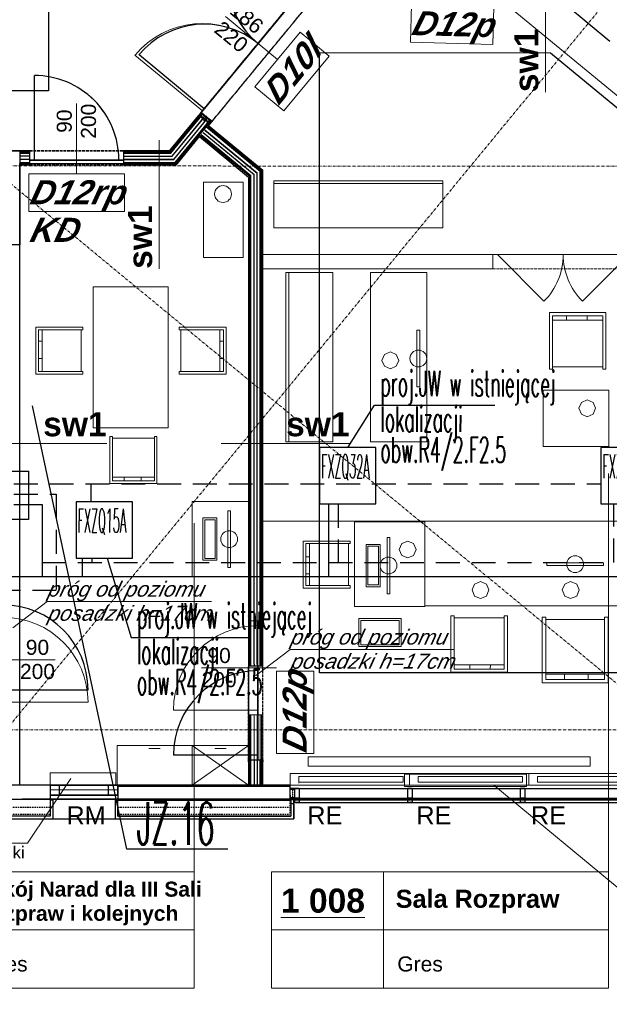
# Model space of a CAD drawing. Header units: millimetres. Extents: x -8642 to 28269, y -6609 to 3701.
# Tile 179 of 256: x 6177 to 6804, y -5556 to -4508. Entities that reach past the tile are written whole.
import ezdxf
from ezdxf.enums import TextEntityAlignment as Align

# ---------------------------------------------------------------- set-up
doc = ezdxf.new("R2010")
doc.units = ezdxf.units.MM
doc.header["$LTSCALE"] = 1000
doc.header["$MEASUREMENT"] = 0
for name, pattern in [('DASHED', [19.05, 12.7, -6.35]), ('rzut 1 pietra$0$ArchiTECH.PC 1. Line Type', [0.004, 0.003, -0.001]), ('rzut 1 pietra$0$ArchiTECH.PC 2. Line Type', [0.0025, 0.0015, -0.001]), ('rzut 1 pietra$0$ArchiTECH.PC 5. Line Type', [0.0053, 0.003, -0.001, 0.0003, -0.001]), ('rzut 1 pietra$0$ArchiTECH.PC Solid Line Type', [0]), ('SUFIT_1 PIETRO$0$ArchiTECH.PC 1. Line Type', [0.004, 0.003, -0.001]), ('SUFIT_1 PIETRO$0$ArchiTECH.PC 2. Line Type', [0.0025, 0.0015, -0.001]), ('SUFIT_1 PIETRO$0$ArchiTECH.PC Solid Line Type', [0])]:
    doc.linetypes.add(name, pattern=pattern)
doc.layers.get('0').update_dxf_attribs({"lineweight": 25})
for name, color, linetype, lineweight in [('_Etap_1_klimatyzator_w starej_lokalizacji', 5, 'Continuous', 30), ('_Etap_1_opis', 7, 'Continuous', 30), ('_Numer_jednostki', 11, 'Continuous', 30), ('IS_ARCH', 254, 'Continuous', 18), ('IS_FREON_GAZ', 254, 'DASHED', 30), ('IS_HC_FREON_CIECZ', 254, 'Continuous', 30)]:
    doc.layers.add(name, color=color, linetype=linetype, lineweight=lineweight)
for name, color, linetype in [('IS_UWAGI', 254, 'Continuous'), ('IS_WK_KAN_SKROPLINY', 254, 'DASHED'), ('SUFIT_1 PIETRO$0$ELEM KONSTRUKCJI - inwent', 254, 'Continuous'), ('SUFIT_1 PIETRO$0$INWENTARYZACJA', 254, 'Continuous'), ('SUFIT_1 PIETRO$0$Kalka 1', 254, 'Continuous'), ('SUFIT_1 PIETRO$0$sciany projektowane', 254, 'Continuous'), ('SUFIT_1 PIETRO$0$TYP SUFITÓW_NOWYCH', 254, 'Continuous')]:
    doc.layers.add(name, color=color, linetype=linetype)
doc.styles.add('romans1', font='simplex.shx', dxfattribs={"width": 0.8})
doc.styles.add('rzut 1 pietra$0$ArchiTECHStyle1', font='arial.ttf', dxfattribs={"height": 0.16})
doc.styles.add('rzut 1 pietra$0$ArchiTECHStyle2', font='ariali.ttf', dxfattribs={"oblique": 15, "height": 0.16})
doc.styles.add('rzut 1 pietra$0$ArchiTECHStyle3', font='arialbd.ttf', dxfattribs={"height": 0.192})
doc.styles.add('rzut 1 pietra$0$ArchiTECHStyle4', font='arialbi.ttf', dxfattribs={"oblique": 15, "height": 0.256})

# ---------------------------------------------------------------- blocks, each defined once
blk = doc.blocks.new('jw_FXZQ15A')
blk.add_lwpolyline([(0, 0), (60, 0), (60, 60), (0, 60)], close=True)
at = {"color": 7, "style": 'romans1', "width": 0.35}
blk.add_text('FXZQ15A', height=25, rotation=359.9189, dxfattribs=at).set_placement((1.5, 27.4))
blk = doc.blocks.new('jw_FXZQ32A')
blk.add_lwpolyline([(0, 0), (60, 0), (60, 60), (0, 60)], close=True)
at = {"color": 7, "style": 'romans1', "width": 0.35}
blk.add_text('FXZQ32A', height=25, rotation=359.9189, dxfattribs=at).set_placement((1.5, 27.4))

msp = doc.modelspace()

# ---------------------------------------------------------------- linework, layer by layer
at = {"layer": '_Etap_1_opis'}
for p, q in [((6526, -4963.3), (6554.5, -4918.5)), ((6554.5, -4918.5), (6682.4, -4918.5)), ((6270, -5081.2), (6295.3, -5165.6)), ((6295.3, -5165.6), (6423.2, -5165.6))]:
    msp.add_line(p, q, dxfattribs=at)
at = {"layer": '_Numer_jednostki'}
msp.add_lwpolyline([(6398.4, -5390.6), (6290.9, -5390.6), (6190.6, -4919.1)], dxfattribs=at)
at = {"layer": 'IS_ARCH', "linetype": 'rzut 1 pietra$0$ArchiTECH.PC 5. Line Type'}
for p, q in [((11029.1, 640.3), (6163.6, -5262.2)), ((5369.2, -4024.9), (7673.5, -5924.4)), ((2842.3, -4663.5), (8377.9, -4664.1)), ((-3569.1, -5262.9), (7882.4, -5264))]:
    msp.add_line(p, q, dxfattribs=at)
at = {"layer": 'IS_ARCH', "linetype": 'rzut 1 pietra$0$ArchiTECH.PC Solid Line Type'}
for p, q in [((6736.4, -4448.5), (6736.4, -4585.3)), ((6368.1, -4609), (6492.8, -4457.8)), ((6492.8, -4457.8), (6368.1, -4609)), ((6368.1, -4609), (6492.8, -4457.8)), ((6592.7, -4532.2), (6593.8, -4492.3)), ((6804.9, -4531.2), (6758.6, -4493.1)), ((6681.3, -4494.6), (6680.3, -4534.5)), ((7287.1, -4980.3), (6699.8, -4496.2)), ((6451.3, -4550.6), (6395.7, -4504.8)), ((6427.2, -4579.8), (6475.4, -4521.4)), ((6475.4, -4521.4), (6506.2, -4546.9)), ((6680.3, -4534.5), (6592.7, -4532.2)), ((6371.3, -4605.2), (6299.5, -4546)), ((6506.2, -4546.9), (6458.1, -4605.2)), ((6192.4, -4657.5), (6192.4, -4567.5)), ((6458.1, -4605.2), (6427.2, -4579.8)), ((6237.4, -4672.3), (6237.4, -4597.5)), ((6366.9, -4610.6), (6368.1, -4609)), ((6368.1, -4609), (6369.1, -4609.8)), ((6366.9, -4610.6), (6336.4, -4647.5)), ((6337, -4648.8), (6367.8, -4611.4)), ((6337.6, -4650), (6368.8, -4612.2)), ((6339.2, -4653.3), (6371.4, -4614.3)), ((6340.8, -4656.7), (6373.9, -4616.4)), ((6342.3, -4660), (6376.5, -4618.5)), ((6342.9, -4661.3), (6377.5, -4619.3)), ((6367.8, -4611.4), (6369.1, -4609.8)), ((6368.8, -4612.2), (6370.1, -4610.6)), ((6369.1, -4609.8), (6370.1, -4610.6)), ((6369.6, -4611.2), (6374, -4616.5)), ((6370.1, -4610.6), (6372, -4612.2)), ((6372, -4612.2), (6377.8, -4617)), ((6372.6, -4612.7), (6376.9, -4618)), ((6376.5, -4618.5), (6377.8, -4617)), ((6377.5, -4619.3), (6378.7, -4617.8)), ((6377.8, -4617), (6378.7, -4617.8)), ((6379.7, -4618.6), (6378.4, -4620.1)), ((6378.7, -4617.8), (6379.7, -4618.6)), ((6371.9, -4628.1), (6426.2, -4672.8)), ((6374, -4625.5), (6429.6, -4671.3)), ((6432.9, -4669.7), (6376.1, -4622.9)), ((6434.2, -4669.1), (6376.9, -4621.9)), ((6377.7, -4621), (6378.4, -4620.1)), ((6435.4, -4668.5), (6377.7, -4621)), ((6325.4, -4636.5), (6325.4, -4773.3)), ((6343.5, -4662.5), (6368.2, -4632.6)), ((6368.2, -4632.6), (6420.4, -4675.6)), ((6421.7, -4675), (6369, -4631.6)), ((6422.9, -4674.4), (6369.8, -4630.6)), ((6149.5, -4647.5), (6176.9, -4647.5)), ((6187.4, -4647.5), (6176.9, -4647.5)), ((6176.9, -4647.5), (6176.9, -4662.5)), ((6176.9, -4647.5), (6176.9, -4747.5)), ((6176.9, -4648.8), (6187.4, -4648.8)), ((6176.9, -4650), (6187.4, -4650)), ((6187.4, -4647.5), (6187.4, -4648.8)), ((6187.4, -4648.8), (6187.4, -4650)), ((6187.4, -4650), (6187.4, -4657.5)), ((6336.4, -4647.5), (6287.4, -4647.5)), ((6287.4, -4647.5), (6287.4, -4648.8)), ((6287.4, -4648.8), (6337, -4648.8)), ((6287.4, -4648.8), (6287.4, -4650)), ((6287.4, -4650), (6337.6, -4650)), ((6287.4, -4650), (6287.4, -4657.5)), ((6187.4, -4653.4), (6176.9, -4653.4)), ((6187.4, -4656.7), (6176.9, -4656.7)), ((6176.9, -4660), (6187.4, -4660)), ((6176.9, -4661.3), (6187.4, -4661.3)), ((6187.4, -4657.5), (6187.4, -4660)), ((6187.4, -4657.5), (6287.4, -4657.5)), ((6287.4, -4657.5), (6187.4, -4657.5)), ((6187.4, -4657.5), (6287.4, -4657.5)), ((6187.4, -4660), (6187.4, -4661.3)), ((6187.4, -4661.3), (6187.4, -4662.5)), ((6287.4, -4653.3), (6339.2, -4653.3)), ((6287.4, -4656.7), (6340.8, -4656.7)), ((6287.4, -4657.5), (6287.4, -4660)), ((6287.4, -4660), (6342.3, -4660)), ((6287.4, -4660), (6287.4, -4661.3)), ((6287.4, -4661.3), (6342.9, -4661.3)), ((6287.4, -4661.3), (6287.4, -4662.5)), ((6176.9, -4662.5), (6187.4, -4662.5)), ((6287.4, -4662.5), (6343.5, -4662.5)), ((6429.6, -5145.9), (6429.6, -4671.3)), ((6432.9, -5145.9), (6432.9, -4669.7)), ((6434.2, -5145.9), (6434.2, -4669.1)), ((6435.4, -5145.9), (6435.4, -4668.5)), ((6186.6, -4712.3), (6186.6, -4672.3)), ((6186.6, -4672.3), (6288.2, -4672.3)), ((6288.2, -4672.3), (6288.2, -4712.3)), ((6414.6, -4681.2), (6372.6, -4681.2)), ((6372.6, -4681.2), (6372.6, -4761.2)), ((6414.6, -4761.2), (6414.6, -4681.2)), ((6420.4, -4675.6), (6420.4, -5145.9)), ((6421.7, -5145.9), (6421.7, -4675)), ((6422.9, -5145.9), (6422.9, -4674.4)), ((6426.2, -5145.9), (6426.2, -4672.8)), ((6627.2, -4679.5), (6447.2, -4679.5)), ((6447.2, -4679.5), (6447.2, -4729.5)), ((6627.2, -4682.5), (6447.2, -4682.5)), ((6627.2, -4729.5), (6627.2, -4679.5)), ((6288.2, -4712.3), (6186.6, -4712.3)), ((6447.2, -4729.5), (6627.2, -4729.5)), ((6176.9, -4747.5), (6149.5, -4747.5)), ((6372.6, -4761.2), (6414.6, -4761.2)), ((6680.3, -4758.2), (6435.4, -4758.2)), ((6435.4, -4758.2), (6435.4, -4773.2)), ((6680.3, -4758.2), (6680.3, -4763.2)), ((6680.3, -4758.2), (6830.3, -4758.2)), ((6830.3, -4758.2), (6680.3, -4758.2)), ((6830.3, -4758.2), (6680.3, -4758.2)), ((6680.3, -4763.2), (6680.3, -4773.2)), ((6685.3, -4758.2), (6734.8, -4807.7)), ((6825.3, -4758.2), (6775.8, -4807.7)), ((6435.4, -4773.2), (6680.3, -4773.2)), ((6460.1, -4957.2), (6460.1, -4777.2)), ((6460.1, -4777.2), (6510.1, -4777.2)), ((6463.1, -4957.2), (6463.1, -4777.2)), ((6510.1, -4777.2), (6510.1, -4957.2)), ((6550.1, -4777.2), (6550.1, -4957.2)), ((6610.1, -4777.2), (6550.1, -4777.2)), ((6610.1, -4957.2), (6610.1, -4777.2)), ((6254.9, -4942.5), (6254.9, -4792.5)), ((6254.9, -4792.5), (6334.9, -4792.5)), ((6334.9, -4792.5), (6334.9, -4942.5)), ((6740.8, -4879.9), (6740.8, -4819.9)), ((6740.8, -4819.9), (6800.8, -4819.9)), ((6743.9, -4827.9), (6797.5, -4827.9)), ((6797.5, -4823.2), (6744, -4823.2)), ((6744, -4823.2), (6744, -4879.9)), ((6758.9, -4823.2), (6758.8, -4827.9)), ((6780.7, -4827.9), (6780.7, -4823.2)), ((6797.5, -4879.9), (6797.5, -4823.2)), ((6800.8, -4819.9), (6800.8, -4879.9)), ((6244.1, -4835.3), (6194.1, -4835.3)), ((6194.1, -4835.3), (6194.1, -4885.3)), ((6196.9, -4882.6), (6196.9, -4838.1)), ((6196.9, -4838.1), (6244.1, -4838.1)), ((6200.8, -4838), (6200.8, -4882.6)), ((6242.3, -4838.1), (6242.3, -4882.6)), ((6244.1, -4838.1), (6244.1, -4835.3)), ((6346.4, -4835.3), (6396.4, -4835.3)), ((6346.4, -4838.1), (6346.4, -4835.3)), ((6393.7, -4838.1), (6346.4, -4838.1)), ((6348.2, -4838.1), (6348.2, -4882.6)), ((6389.8, -4838), (6389.8, -4882.6)), ((6393.7, -4882.6), (6393.7, -4838.1)), ((6396.4, -4835.3), (6396.4, -4885.3)), ((6599.6, -4838.7), (6599.6, -4898.7)), ((6602.6, -4838.7), (6599.6, -4838.7)), ((6602.6, -4898.7), (6602.6, -4838.7)), ((6196.9, -4850.4), (6200.8, -4850.3)), ((6393.7, -4850.4), (6389.8, -4850.3)), ((6200.8, -4868.6), (6196.9, -4868.6)), ((6389.8, -4868.6), (6393.7, -4868.6)), ((6564.9, -4864.3), (6562.3, -4870.7)), ((6562.3, -4870.7), (6564.9, -4877)), ((6571.3, -4861.7), (6564.9, -4864.3)), ((6577.6, -4864.3), (6571.3, -4861.7)), ((6571.3, -4861.7), (6571.3, -4861.7)), ((6580.2, -4870.7), (6577.6, -4864.3)), ((6577.6, -4877), (6580.2, -4870.7)), ((6564.9, -4877), (6571.3, -4879.6)), ((6571.3, -4879.6), (6577.6, -4877)), ((6744, -4879.9), (6740.8, -4879.9)), ((6744, -4877.7), (6797.5, -4877.7)), ((6800.8, -4879.9), (6797.5, -4879.9)), ((6194.1, -4885.3), (6244.1, -4885.3)), ((6244.1, -4882.6), (6196.9, -4882.6)), ((6244.1, -4885.3), (6244.1, -4882.6)), ((6346.4, -4885.3), (6346.4, -4882.6)), ((6346.4, -4882.6), (6393.7, -4882.6)), ((6396.4, -4885.3), (6346.4, -4885.3)), ((6599.6, -4898.7), (6602.6, -4898.7)), ((6733.8, -4902.3), (6803.8, -4902.3)), ((6733.8, -4962.3), (6733.8, -4902.3)), ((6803.8, -4902.3), (6803.8, -4962.3)), ((6780.9, -4912.8), (6774.6, -4915.4)), ((6787.2, -4915.4), (6780.9, -4912.8)), ((6780.9, -4912.8), (6780.9, -4912.8)), ((6774.6, -4915.4), (6771.9, -4921.7)), ((6771.9, -4921.7), (6774.6, -4928)), ((6789.8, -4921.7), (6787.2, -4915.4)), ((6787.2, -4928), (6789.8, -4921.7)), ((6774.6, -4928), (6780.9, -4930.7)), ((6780.9, -4930.7), (6787.2, -4928)), ((6334.9, -4942.5), (6254.9, -4942.5)), ((6272.9, -4951.7), (6272.9, -5001.7)), ((6275.7, -4951.7), (6272.9, -4951.7)), ((6275.7, -4999), (6275.7, -4951.7)), ((6275.7, -4953.5), (6320.2, -4953.5)), ((6322.9, -4951.7), (6320.2, -4951.7)), ((6320.2, -4951.7), (6320.2, -4999)), ((6322.9, -5001.7), (6322.9, -4951.7)), ((6132.7, -4959.1), (6269.5, -4959.1)), ((6391.2, -4959.1), (6528, -4959.1)), ((6510.1, -4957.2), (6460.1, -4957.2)), ((6550.1, -4957.2), (6610.1, -4957.2)), ((6803.8, -4962.3), (6733.8, -4962.3)), ((6275.6, -4995.1), (6320.2, -4995.1)), ((6288, -4999), (6287.9, -4995.1)), ((6306.2, -4995.1), (6306.2, -4999)), ((6803.5, -5414.7), (6803.5, -4990.9)), ((6272.9, -5001.7), (6322.9, -5001.7)), ((6320.2, -4999), (6275.7, -4999)), ((6420.4, -5020.8), (6360.4, -5020.8)), ((6360.4, -5020.8), (6360.4, -5100.8)), ((6420.4, -5100.8), (6420.4, -5020.8)), ((6371.7, -5083.4), (6371.7, -5038.4)), ((6371.7, -5038.4), (6386.7, -5038.4)), ((6386.7, -5038.4), (6386.7, -5083.4)), ((6398.3, -5090.9), (6398.3, -5030.9)), ((6398.3, -5030.9), (6401.3, -5030.9)), ((6401.3, -5030.9), (6401.3, -5090.9)), ((6362.5, -5414.7), (6362.5, -5043.9)), ((6384.7, -5040.4), (6373.7, -5040.4)), ((6373.7, -5040.4), (6373.7, -5081.4)), ((6384.7, -5081.4), (6384.7, -5040.4)), ((6435.4, -5041.9), (7051.3, -5041.9)), ((6533, -5042.5), (6533, -5132.5)), ((6608, -5042.5), (6533, -5042.5)), ((6928, -5041.9), (6608, -5041.9)), ((6608, -5041.9), (6608, -5131.9)), ((6608, -5132.5), (6608, -5042.5)), ((6567.8, -5119), (6567.8, -5059)), ((6567.8, -5059), (6570.8, -5059)), ((6570.8, -5059), (6570.8, -5119)), ((6478.4, -5112.9), (6478.4, -5062.9)), ((6478.4, -5062.9), (6528.4, -5062.9)), ((6528.4, -5065.7), (6481.2, -5065.7)), ((6481.2, -5065.7), (6481.2, -5110.2)), ((6485.1, -5110.3), (6485.1, -5065.7)), ((6526.6, -5110.2), (6526.6, -5065.7)), ((6528.4, -5062.9), (6528.4, -5065.7)), ((6545.5, -5111.5), (6545.5, -5066.5)), ((6545.5, -5066.5), (6560.5, -5066.5)), ((6558.5, -5068.5), (6547.5, -5068.5)), ((6547.5, -5068.5), (6547.5, -5109.5)), ((6558.5, -5109.5), (6558.5, -5068.5)), ((6560.5, -5066.5), (6560.5, -5111.5)), ((6583.5, -5065.6), (6580.8, -5071.9)), ((6589.8, -5063), (6583.5, -5065.6)), ((6596.1, -5065.6), (6589.8, -5063)), ((6589.8, -5063), (6589.8, -5063)), ((6598.8, -5071.9), (6596.1, -5065.6)), ((6485.1, -5079.7), (6481.2, -5079.7)), ((6580.8, -5071.9), (6583.5, -5078.3)), ((6583.5, -5078.3), (6589.8, -5080.9)), ((6589.8, -5080.9), (6596.1, -5078.3)), ((6596.1, -5078.3), (6598.8, -5071.9)), ((6386.7, -5083.4), (6371.7, -5083.4)), ((6373.7, -5081.4), (6384.7, -5081.4)), ((6401.3, -5090.9), (6398.3, -5090.9)), ((6798, -5086), (6738, -5086)), ((6738, -5086), (6738, -5089)), ((6738, -5089), (6798, -5089)), ((6798, -5089), (6798, -5086)), ((6360.4, -5100.8), (6420.4, -5100.8)), ((6481.2, -5097.8), (6485.1, -5097.9)), ((6481.2, -5110.2), (6528.4, -5110.2)), ((6528.4, -5110.2), (6528.4, -5112.9)), ((6560.5, -5111.5), (6545.5, -5111.5)), ((6547.5, -5109.5), (6558.5, -5109.5)), ((6660.8, -5108.7), (6658.2, -5115)), ((6667.1, -5106.1), (6660.8, -5108.7)), ((6673.5, -5108.7), (6667.1, -5106.1)), ((6667.1, -5106.1), (6667.1, -5106.1)), ((6676.1, -5115), (6673.5, -5108.7)), ((6756.9, -5108.7), (6754.3, -5115)), ((6763.2, -5106.1), (6756.9, -5108.7)), ((6769.6, -5108.7), (6763.2, -5106.1)), ((6763.2, -5106.1), (6763.2, -5106.1)), ((6772.2, -5115), (6769.6, -5108.7)), ((6528.4, -5112.9), (6478.4, -5112.9)), ((6570.8, -5119), (6567.8, -5119)), ((6658.2, -5115), (6660.8, -5121.4)), ((6660.8, -5121.4), (6667.1, -5124)), ((6667.1, -5124), (6673.5, -5121.4)), ((6673.5, -5121.4), (6676.1, -5115)), ((6754.3, -5115), (6756.9, -5121.4)), ((6756.9, -5121.4), (6763.2, -5124)), ((6763.2, -5124), (6769.6, -5121.4)), ((6769.6, -5121.4), (6772.2, -5115)), ((6206, -5127.2), (6169.4, -5155.2)), ((6206, -5127.2), (6380.8, -5127.2)), ((6533, -5132.5), (6608, -5132.5)), ((6608, -5131.9), (6928, -5131.9)), ((6635.8, -5202.5), (6635.8, -5142.5)), ((6635.8, -5142.5), (6639.1, -5142.5)), ((6639.1, -5142.5), (6639.1, -5199.2)), ((6692.6, -5199.2), (6692.6, -5142.5)), ((6692.6, -5142.5), (6695.8, -5142.5)), ((6695.8, -5142.5), (6695.8, -5202.5)), ((6420.4, -5145.9), (6420.4, -5147.9)), ((6420.4, -5147.9), (6421.7, -5147.9)), ((6421.7, -5147.9), (6421.7, -5145.9)), ((6421.7, -5147.9), (6422.9, -5147.9)), ((6422.9, -5147.9), (6422.9, -5145.9)), ((6422.9, -5147.9), (6430.4, -5147.9)), ((6426.2, -5145.9), (6426.2, -5147.9)), ((6429.6, -5145.9), (6429.6, -5147.9)), ((6430.4, -5147.9), (6432.9, -5147.9)), ((6430.4, -5247.9), (6430.4, -5147.9)), ((6430.4, -5147.9), (6430.4, -5247.9)), ((6430.4, -5247.9), (6430.4, -5147.9)), ((6432.9, -5147.9), (6432.9, -5145.9)), ((6432.9, -5147.9), (6434.2, -5147.9)), ((6434.2, -5147.9), (6434.2, -5145.9)), ((6434.2, -5147.9), (6435.4, -5147.9)), ((6435.4, -5147.9), (6435.4, -5145.9)), ((6435.4, -5147.9), (6435.4, -5145.9)), ((6537.8, -5175.3), (6537.8, -5145.3)), ((6537.8, -5145.3), (6582.8, -5145.3)), ((6580.8, -5147.3), (6539.8, -5147.3)), ((6539.8, -5147.3), (6539.8, -5173.3)), ((6580.8, -5173.3), (6580.8, -5147.3)), ((6582.8, -5145.3), (6582.8, -5175.3)), ((6692.6, -5144.6), (6639.1, -5144.6)), ((6733, -5213.9), (6733, -5143.9)), ((6733, -5143.9), (6736.9, -5143.9)), ((6736.9, -5143.9), (6736.9, -5210.1)), ((6799.2, -5146.4), (6736.9, -5146.4)), ((6799.2, -5210.1), (6799.2, -5143.9)), ((6799.2, -5143.9), (6803, -5143.9)), ((6803, -5143.9), (6803, -5213.9)), ((6539.8, -5173.3), (6580.8, -5173.3)), ((6464.5, -5178.2), (6427.9, -5206.2)), ((6464.5, -5178.2), (6639.3, -5178.2)), ((6582.8, -5175.3), (6537.8, -5175.3)), ((6134.7, -5189.2), (6214.5, -5189.2)), ((6692.7, -5194.5), (6639.1, -5194.5)), ((6655.9, -5194.5), (6655.9, -5199.2)), ((6677.7, -5199.2), (6677.8, -5194.5)), ((6450, -5197.9), (6370.4, -5197.9)), ((6450, -5289.1), (6450, -5201.5)), ((6450, -5201.5), (6490, -5201.5)), ((6490, -5201.5), (6490, -5289.1)), ((6695.8, -5202.5), (6635.8, -5202.5)), ((6639.1, -5199.2), (6692.6, -5199.2)), ((6799.4, -5204.6), (6736.9, -5204.6)), ((6756.5, -5204.6), (6756.5, -5210.1)), ((6781.9, -5210.1), (6782, -5204.6)), ((6803, -5213.9), (6733, -5213.9)), ((6736.9, -5210.1), (6799.2, -5210.1)), ((6159.5, -5234.2), (6249.5, -5234.2)), ((6430.4, -5242.9), (6340.4, -5242.9)), ((6420.4, -5249.9), (6420.4, -5247.9)), ((6420.4, -5247.9), (6421.7, -5247.9)), ((6421.7, -5249.9), (6421.7, -5247.9)), ((6421.7, -5247.9), (6422.9, -5247.9)), ((6422.9, -5249.9), (6422.9, -5247.9)), ((6422.9, -5247.9), (6430.4, -5247.9)), ((6426.2, -5247.9), (6426.2, -5249.9)), ((6429.6, -5247.9), (6429.6, -5249.9)), ((6430.4, -5247.9), (6432.9, -5247.9)), ((6432.9, -5249.9), (6432.9, -5247.9)), ((6432.9, -5247.9), (6434.2, -5247.9)), ((6434.2, -5249.9), (6434.2, -5247.9)), ((6434.2, -5247.9), (6435.4, -5247.9)), ((6435.4, -5247.9), (6435.4, -5249.9)), ((6435.4, -5249.9), (6435.4, -5247.9)), ((6420.4, -5249.9), (6420.4, -5322.6)), ((6421.7, -5322.6), (6421.7, -5249.9)), ((6422.9, -5322.6), (6422.9, -5249.9)), ((6426.2, -5249.9), (6426.2, -5322.6)), ((6429.6, -5249.9), (6429.6, -5322.6)), ((6432.9, -5322.6), (6432.9, -5249.9)), ((6434.2, -5322.6), (6434.2, -5249.9)), ((6435.4, -5322.6), (6435.4, -5249.9)), ((6360.4, -5280.6), (6280.4, -5280.6)), ((6280.4, -5280.6), (6280.4, -5322.6)), ((6314.4, -5283.6), (6326.4, -5283.6)), ((6360.4, -5322.6), (6360.4, -5280.6)), ((6360.4, -5322.6), (6360.4, -5280.6)), ((6360.4, -5280.6), (6420.4, -5280.6)), ((6420.4, -5322.6), (6360.4, -5280.6)), ((6360.4, -5322.6), (6420.4, -5280.6)), ((6396.4, -5283.6), (6384.4, -5283.6)), ((6420.4, -5280.6), (6420.4, -5322.6)), ((6490, -5289.1), (6450, -5289.1)), ((6783.9, -5292.4), (6483.9, -5292.4)), ((6483.9, -5292.4), (6483.9, -5302.4)), ((6483.9, -5292.4), (6483.9, -5302.4)), ((6783.9, -5292.4), (6483.9, -5292.4)), ((6783.9, -5302.4), (6783.9, -5292.4)), ((6783.9, -5302.4), (6783.9, -5292.4)), ((6209.2, -5309.7), (6209.2, -5322.7)), ((6279.2, -5309.7), (6209.2, -5309.7)), ((6209.2, -5309.7), (6209.2, -5322.7)), ((6279.2, -5309.7), (6209.2, -5309.7)), ((6279.2, -5322.7), (6279.2, -5309.7)), ((6279.2, -5322.7), (6279.2, -5309.7)), ((6591.5, -5310.1), (6464.5, -5310.1)), ((6464.5, -5310.1), (6464.5, -5322.6)), ((6483.9, -5302.4), (6783.9, -5302.4)), ((6483.9, -5302.4), (6783.9, -5302.4)), ((6586.2, -5311), (6586.2, -5324)), ((6716.2, -5311), (6586.2, -5311)), ((6586.2, -5311), (6586.2, -5324)), ((6716.2, -5311), (6586.2, -5311)), ((6718.5, -5310.1), (6591.5, -5310.1)), ((6591.5, -5310.1), (6591.5, -5322.6)), ((6591.5, -5322.6), (6591.5, -5310.1)), ((6716.2, -5324), (6716.2, -5311)), ((6716.2, -5324), (6716.2, -5311)), ((6845.5, -5310.1), (6718.5, -5310.1)), ((6718.5, -5310.1), (6718.5, -5322.6)), ((6718.5, -5322.6), (6718.5, -5310.1)), ((6185.2, -5384.2), (6231.4, -5315.7)), ((6473.9, -5313.3), (6474, -5320.6)), ((6473.9, -5313.3), (6584.9, -5313.3)), ((6473.9, -5319.3), (6584.9, -5319.3)), ((6584.9, -5313.3), (6584.9, -5319.3)), ((6600.9, -5313.3), (6600.9, -5319.3)), ((6600.9, -5313.3), (6711.9, -5313.3)), ((6600.9, -5319.3), (6711.9, -5319.3)), ((6711.9, -5313.3), (6711.9, -5319.3)), ((6727.9, -5313.3), (6727.9, -5319.3)), ((6727.9, -5313.3), (6838.9, -5313.3)), ((6727.9, -5319.3), (6838.9, -5319.3)), ((6209.3, -5322.6), (6059.9, -5322.6)), ((6208.8, -5327.7), (6281.4, -5327.7)), ((6209.2, -5322.7), (6279.2, -5322.7)), ((6209.2, -5322.7), (6279.2, -5322.7)), ((6209.3, -5322.6), (6209.3, -5330.6)), ((6209.3, -5322.6), (6281.3, -5322.6)), ((6281.3, -5322.6), (6209.3, -5322.6)), ((6209.3, -5322.6), (6209.3, -5333.1)), ((6209.3, -5330.6), (6209.3, -5337.6)), ((6219.3, -5333.1), (6219.3, -5322.6)), ((6271.3, -5333.1), (6271.3, -5322.6)), ((6280.4, -5322.6), (6360.4, -5322.6)), ((6280.4, -5322.6), (6280.4, -5322.6)), ((6464.5, -5322.6), (6281.3, -5322.6)), ((6281.3, -5322.6), (6281.3, -5330.6)), ((6281.3, -5333.1), (6281.3, -5322.6)), ((6281.3, -5330.6), (6281.3, -5337.6)), ((6281.4, -5323.5), (6464.4, -5323.5)), ((6420.4, -5322.6), (6360.4, -5322.6)), ((6420.4, -5322.6), (6435.4, -5322.6)), ((6420.4, -5322.6), (6420.4, -5322.6)), ((6464.4, -5323.5), (6464.4, -5338.5)), ((6464.4, -5326), (6464.4, -5327.3)), ((6469.4, -5326), (6464.4, -5326)), ((6469.4, -5327.3), (6464.4, -5327.3)), ((6464.5, -5337.6), (6464.5, -5322.6)), ((6464.5, -5322.6), (6591.5, -5322.6)), ((6469.4, -5326), (6469.4, -5327.3)), ((6469.4, -5326), (6824.2, -5326.2)), ((6469.4, -5326), (6469.4, -5336.5)), ((6474.4, -5326), (6469.4, -5326)), ((6474.4, -5326), (6474.4, -5336.5)), ((6586.2, -5324), (6716.2, -5324)), ((6586.2, -5324), (6716.2, -5324)), ((6589.4, -5326), (6589.4, -5336.6)), ((6594.4, -5326), (6589.4, -5326)), ((6591.5, -5322.6), (6718.5, -5322.6)), ((6594.4, -5326), (6594.4, -5336.5)), ((6823.1, -5439.7), (6681.6, -5322.6)), ((6709.3, -5326), (6709.3, -5336.6)), ((6714.3, -5326), (6709.3, -5326)), ((6714.3, -5326), (6714.3, -5336.6)), ((6718.5, -5322.6), (6845.5, -5322.6)), ((6059.9, -5337.6), (6209.3, -5337.6)), ((6179.8, -5336.9), (6853.7, -5337.5)), ((6209.3, -5333.1), (6281.3, -5333.1)), ((6209.3, -5337.6), (6281.3, -5337.6)), ((6212.4, -5338.5), (6209.4, -5338.5)), ((6209.4, -5338.5), (6209.4, -5355.5)), ((6212.4, -5358.5), (6212.4, -5338.5)), ((6281.4, -5338.5), (6278.4, -5338.5)), ((6278.4, -5338.5), (6278.4, -5358.5)), ((6281.3, -5337.6), (6464.5, -5337.6)), ((6281.4, -5355.5), (6281.4, -5338.5)), ((6281.4, -5338.5), (6464.4, -5338.5)), ((6471.8, -5336.4), (6464.4, -5336.4)), ((6464.4, -5336.4), (6464.4, -5337.7)), ((6471.8, -5337.6), (6464.4, -5337.7)), ((6464.5, -5333.1), (6464.5, -5336.3)), ((6471.8, -5336.3), (6464.5, -5336.3)), ((6468.4, -5338), (6465.4, -5338)), ((6465.4, -5338), (6465.4, -5355.5)), ((6465.4, -5342), (6468.4, -5342)), ((6465.4, -5342), (6465.4, -5355.5)), ((6468.4, -5358.5), (6468.4, -5338)), ((6468.4, -5342), (6468.4, -5358.5)), ((6474.4, -5336.5), (6469.4, -5336.5)), ((6469.4, -5338), (6469.4, -5341)), ((6474.4, -5338), (6469.4, -5338)), ((6474.4, -5341), (6469.4, -5341)), ((6470.4, -5336.5), (6824.2, -5336.6)), ((6470.4, -5338), (6824.2, -5338)), ((6470.4, -5341), (6824.2, -5341)), ((6471.8, -5336.4), (6471.8, -5337.6)), ((6474.4, -5338), (6474.4, -5341)), ((6594.4, -5336.5), (6589.4, -5336.6)), ((6589.4, -5338), (6589.4, -5341)), ((6594.4, -5338), (6589.4, -5338)), ((6594.4, -5341), (6589.4, -5341)), ((6594.4, -5338), (6594.4, -5341)), ((6714.3, -5336.6), (6709.3, -5336.6)), ((6709.3, -5338), (6709.4, -5341)), ((6714.3, -5338), (6709.3, -5338)), ((6714.4, -5341), (6709.4, -5341)), ((6714.3, -5338), (6714.4, -5341)), ((6056.9, -5358.5), (6212.4, -5358.5)), ((6209.4, -5355.5), (6059.9, -5355.5)), ((6212.4, -5358.5), (6278.4, -5358.5)), ((6278.4, -5358.5), (6468.4, -5358.5)), ((6278.4, -5358.5), (6468.4, -5358.5)), ((6465.4, -5355.5), (6281.4, -5355.5)), ((6281.4, -5355.5), (6465.4, -5355.5)), ((5982.4, -5384.2), (6185.2, -5384.2)), ((6003.7, -5414.7), (6362.5, -5414.7)), ((6362.5, -5414.7), (6362.5, -5538.6)), ((6444.7, -5414.7), (6803.5, -5414.7)), ((6444.7, -5414.7), (6444.7, -5538.6)), ((6563.9, -5414.7), (6563.9, -5538.6)), ((6803.5, -5414.7), (6803.5, -5538.6)), ((6003.7, -5476.6), (6362.5, -5476.6)), ((6444.7, -5476.6), (6803.5, -5476.6)), ((6003.7, -5538.6), (6362.5, -5538.6)), ((6444.7, -5538.6), (6803.5, -5538.6))]:
    msp.add_line(p, q, dxfattribs=at)
at = {"layer": 'IS_ARCH', "linetype": 'rzut 1 pietra$0$ArchiTECH.PC 1. Line Type'}
for p, q in [((6368.1, -4609), (6492.8, -4457.8)), ((6379.7, -4618.6), (6504.4, -4467.3)), ((6187.4, -4647.5), (6287.4, -4647.5)), ((6187.4, -4662.5), (6287.4, -4662.5)), ((6680.3, -4758.2), (6830.3, -4758.2)), ((6680.3, -4773.2), (6830.3, -4773.2)), ((6420.4, -5247.9), (6420.4, -5147.9)), ((6435.4, -5247.9), (6435.4, -5147.9))]:
    msp.add_line(p, q, dxfattribs=at)
at = {"layer": 'IS_ARCH', "linetype": 'rzut 1 pietra$0$ArchiTECH.PC 2. Line Type'}
for p, q in [((6467, -5327), (6467, -5336.2)), ((6469.5, -5336.2), (6464.4, -5336.2)), ((6464.4, -5338.5), (6464.4, -5353.5)), ((6059.9, -5346), (6209.4, -5346)), ((6281.4, -5346), (6464.4, -5346)), ((6059.9, -5353.5), (6209.4, -5353.5)), ((6281.4, -5353.5), (6464.4, -5353.5))]:
    msp.add_line(p, q, dxfattribs=at)
at = {"layer": 'IS_ARCH', "linetype": 'rzut 1 pietra$0$ArchiTECH.PC Solid Line Type'}
for centre in [(6393.2, -4693.7), (6601.1, -4868.7), (6399.8, -5060.9), (6569.3, -5089), (6768, -5087.5)]:
    msp.add_circle(centre, 8.96, dxfattribs=at)
for centre, radius, start, end in [((6489.6, -4461.7), 93, 140.5009, 230.5009), ((6371.3, -4605.2), 93, 50.5009, 140.5009), ((6192.4, -4657.5), 90, 0.0096, 90.0096), ((6685.3, -4758.2), 70, 315, 0), ((6825.3, -4758.2), 70, 180, 225), ((6159.5, -5234.2), 90, 0, 90), ((6430.4, -5242.9), 90, 90, 180)]:
    msp.add_arc(centre, radius, start, end, dxfattribs=at)
at = {"layer": 'IS_FREON_GAZ', "ltscale": 0.002}
for points in [[(6170.7, -5013), (6215.7, -5013), (6215.7, -5115.6), (5058.7, -5115.6), (5058.7, -5099.2)], [(6200.7, -5085.6), (6809.2, -5085.6), (6809.2, -5023.3)], [(6515.6, -5023.3), (6515.6, -5085.6)], [(6253.4, -5081.1), (6253.4, -5085.6)]]:
    msp.add_lwpolyline(points, dxfattribs=at)
at = {"layer": 'IS_HC_FREON_CIECZ', "ltscale": 0.002}
msp.add_line((5068.7, -5100.6), (6819.2, -5100.6), dxfattribs=at)
for points in [[(6170.7, -5024), (6200.7, -5024), (6200.7, -5100.6)], [(6505.6, -5023.3), (6505.6, -5100.6)], [(6243.4, -5081.1), (6243.4, -5100.6)]]:
    msp.add_lwpolyline(points, dxfattribs=at)
at = {"layer": 'IS_UWAGI'}
msp.add_lwpolyline([(6164.2, -4988.5), (6186.2, -4988.5), (6186.2, -5040), (6164.2, -5040)], dxfattribs=at)
at = {"layer": 'IS_WK_KAN_SKROPLINY', "lineweight": 30, "ltscale": 0.002}
for points in [[(6170.7, -5002), (6795.4, -5002)], [(6253, -5021.1), (6253, -5002)]]:
    msp.add_lwpolyline(points, dxfattribs=at)
at = {"layer": 'SUFIT_1 PIETRO$0$ELEM KONSTRUKCJI - inwent', "linetype": 'SUFIT_1 PIETRO$0$ArchiTECH.PC Solid Line Type'}
for p, q in [((6804.9, -4531.3), (6758.6, -4493.1)), ((6149.5, -4647.6), (6176.9, -4647.6)), ((6176.9, -4647.6), (6176.9, -4747.6)), ((6176.9, -4747.6), (6149.5, -4747.6))]:
    msp.add_line(p, q, dxfattribs=at)
at = {"layer": 'SUFIT_1 PIETRO$0$INWENTARYZACJA', "linetype": 'SUFIT_1 PIETRO$0$ArchiTECH.PC Solid Line Type'}
for p, q in [((6209.3, -5322.7), (6059.9, -5322.7)), ((6209.3, -5322.7), (6209.3, -5330.7)), ((6209.3, -5322.7), (6281.3, -5322.7)), ((6281.3, -5322.7), (6209.3, -5322.7)), ((6209.3, -5322.7), (6209.3, -5333.2)), ((6209.3, -5330.7), (6209.3, -5337.7)), ((6219.3, -5333.2), (6219.3, -5322.7)), ((6271.3, -5333.2), (6271.3, -5322.7)), ((6464.5, -5322.7), (6281.3, -5322.7)), ((6281.3, -5322.7), (6281.3, -5330.7)), ((6281.3, -5333.2), (6281.3, -5322.7)), ((6281.3, -5330.7), (6281.3, -5337.7)), ((6464.5, -5337.7), (6464.5, -5322.7)), ((6059.9, -5337.7), (6209.3, -5337.7)), ((6209.3, -5333.2), (6281.3, -5333.2)), ((6209.3, -5337.7), (6281.3, -5337.7)), ((6212.4, -5338.6), (6209.4, -5338.6)), ((6209.4, -5338.6), (6209.4, -5355.6)), ((6212.4, -5358.6), (6212.4, -5338.6)), ((6281.4, -5338.6), (6278.4, -5338.6)), ((6278.4, -5338.6), (6278.4, -5358.6)), ((6281.3, -5337.7), (6464.5, -5337.7)), ((6281.4, -5355.6), (6281.4, -5338.6)), ((6468.4, -5338.1), (6465.4, -5338.1)), ((6465.4, -5338.1), (6465.4, -5355.6)), ((6468.4, -5358.6), (6468.4, -5338.1)), ((6056.9, -5358.5), (6212.4, -5358.6)), ((6209.4, -5355.6), (6059.9, -5355.5)), ((6278.4, -5358.6), (6468.4, -5358.6)), ((6465.4, -5355.6), (6281.4, -5355.6))]:
    msp.add_line(p, q, dxfattribs=at)
at = {"layer": 'SUFIT_1 PIETRO$0$Kalka 1', "linetype": 'SUFIT_1 PIETRO$0$ArchiTECH.PC Solid Line Type'}
for p, q in [((6281.4, -5323.6), (6464.4, -5323.6)), ((6464.4, -5323.6), (6464.4, -5338.6)), ((6469.4, -5326.1), (6464.4, -5326.1)), ((6464.4, -5326.1), (6464.4, -5327.3)), ((6469.4, -5327.3), (6464.4, -5327.3)), ((6474.4, -5326.1), (6469.4, -5326.1)), ((6469.4, -5326.1), (6469.4, -5336.6)), ((6469.4, -5326.1), (6824.2, -5326.3)), ((6469.4, -5326.1), (6469.4, -5327.3)), ((6474.4, -5326.1), (6474.4, -5336.6)), ((6594.4, -5326.1), (6589.4, -5326.1)), ((6589.4, -5326.1), (6589.4, -5336.6)), ((6594.4, -5326.1), (6594.4, -5336.6)), ((6714.3, -5326.1), (6709.3, -5326.1)), ((6709.3, -5326.1), (6709.3, -5336.6)), ((6714.3, -5326.1), (6714.3, -5336.6)), ((6179.8, -5337), (6853.7, -5337.6)), ((6281.4, -5338.6), (6464.4, -5338.6)), ((6471.8, -5336.4), (6464.4, -5336.5)), ((6464.4, -5336.5), (6464.4, -5337.7)), ((6471.8, -5337.7), (6464.4, -5337.7)), ((6464.5, -5333.2), (6464.5, -5336.4)), ((6471.8, -5336.4), (6464.5, -5336.4)), ((6465.4, -5342.1), (6465.4, -5355.6)), ((6465.4, -5342.1), (6468.4, -5342.1)), ((6468.4, -5342.1), (6468.4, -5358.6)), ((6474.4, -5336.6), (6469.4, -5336.6)), ((6474.4, -5338.1), (6469.4, -5338.1)), ((6469.4, -5338.1), (6469.4, -5341.1)), ((6474.4, -5341.1), (6469.4, -5341.1)), ((6470.4, -5336.6), (6824.2, -5336.6)), ((6470.4, -5338.1), (6824.2, -5338.1)), ((6470.4, -5341.1), (6824.2, -5341.1)), ((6471.8, -5336.4), (6471.8, -5337.7)), ((6474.4, -5338.1), (6474.4, -5341.1)), ((6594.4, -5336.6), (6589.4, -5336.6)), ((6594.4, -5338.1), (6589.4, -5338.1)), ((6589.4, -5338.1), (6589.4, -5341.1)), ((6594.4, -5341.1), (6589.4, -5341.1)), ((6594.4, -5338.1), (6594.4, -5341.1)), ((6714.3, -5336.6), (6709.3, -5336.6)), ((6714.3, -5338.1), (6709.3, -5338.1)), ((6709.3, -5338.1), (6709.4, -5341.1)), ((6714.4, -5341.1), (6709.4, -5341.1)), ((6714.3, -5338.1), (6714.4, -5341.1)), ((6212.4, -5358.6), (6278.4, -5358.6)), ((6278.4, -5358.6), (6468.4, -5358.6)), ((6281.4, -5355.6), (6465.4, -5355.6))]:
    msp.add_line(p, q, dxfattribs=at)
at = {"layer": 'SUFIT_1 PIETRO$0$Kalka 1', "linetype": 'SUFIT_1 PIETRO$0$ArchiTECH.PC 2. Line Type'}
for p, q in [((6467, -5327.1), (6467, -5336.3)), ((6469.5, -5336.3), (6464.4, -5336.3)), ((6464.4, -5338.6), (6464.4, -5353.6)), ((6059.9, -5346), (6209.4, -5346.1)), ((6281.4, -5346.1), (6464.4, -5346.1)), ((6059.9, -5353.5), (6209.4, -5353.6)), ((6281.4, -5353.6), (6464.4, -5353.6))]:
    msp.add_line(p, q, dxfattribs=at)
at = {"layer": 'SUFIT_1 PIETRO$0$sciany projektowane', "linetype": 'SUFIT_1 PIETRO$0$ArchiTECH.PC Solid Line Type'}
for p, q in [((6370, -4606.8), (6490.9, -4460.2)), ((6490.9, -4460.2), (6370, -4606.8)), ((6370, -4606.8), (6490.9, -4460.2)), ((6373.2, -4603), (6303.8, -4545.7)), ((6192.4, -4657.6), (6192.4, -4567.6)), ((6368.8, -4608.4), (6336.4, -4647.6)), ((6337, -4648.8), (6369.7, -4609.2)), ((6368.8, -4608.4), (6370, -4606.8)), ((6369.7, -4609.2), (6371, -4607.6)), ((6370, -4606.8), (6371, -4607.6)), ((6370.7, -4609.9), (6372, -4608.4)), ((6371, -4607.6), (6372, -4608.4)), ((6371.5, -4608.9), (6375.9, -4614.2)), ((6372, -4608.4), (6373.9, -4610)), ((6337.6, -4650.1), (6370.7, -4609.9)), ((6339.2, -4653.4), (6373.3, -4612.1)), ((6340.8, -4656.8), (6375.8, -4614.2)), ((6342.3, -4660.1), (6378.4, -4616.3)), ((6342.9, -4661.3), (6379.4, -4617.1)), ((6373.9, -4610), (6379.7, -4614.8)), ((6374.5, -4610.5), (6378.8, -4615.8)), ((6377.7, -4621.1), (6380.3, -4617.9)), ((6378.4, -4616.3), (6379.7, -4614.8)), ((6379.4, -4617.1), (6380.6, -4615.6)), ((6379.7, -4614.8), (6380.6, -4615.6)), ((6381.6, -4616.4), (6380.3, -4617.9)), ((6380.6, -4615.6), (6381.6, -4616.4)), ((6371.9, -4628.1), (6426.2, -4672.9)), ((6374, -4625.6), (6429.6, -4671.4)), ((6432.9, -4669.8), (6376.1, -4623)), ((6434.2, -4669.2), (6376.9, -4622)), ((6435.4, -4668.6), (6377.7, -4621.1)), ((6343.5, -4662.6), (6368.2, -4632.6)), ((6368.2, -4632.6), (6420.4, -4675.7)), ((6421.7, -4675.1), (6369, -4631.7)), ((6422.9, -4674.5), (6369.8, -4630.7)), ((6187.4, -4647.6), (6176.9, -4647.6)), ((6176.9, -4647.6), (6176.9, -4662.6)), ((6176.9, -4648.9), (6187.4, -4648.9)), ((6176.9, -4650.1), (6187.4, -4650.1)), ((6187.4, -4647.6), (6187.4, -4648.9)), ((6187.4, -4648.9), (6187.4, -4650.1)), ((6187.4, -4650.1), (6187.4, -4657.6)), ((6336.4, -4647.6), (6287.4, -4647.6)), ((6287.4, -4647.6), (6287.4, -4648.8)), ((6287.4, -4648.8), (6337, -4648.8)), ((6287.4, -4648.8), (6287.4, -4650.1)), ((6287.4, -4650.1), (6337.6, -4650.1)), ((6287.4, -4650.1), (6287.4, -4657.6)), ((6187.4, -4653.4), (6176.9, -4653.4)), ((6187.4, -4656.8), (6176.9, -4656.8)), ((6176.9, -4660.1), (6187.4, -4660.1)), ((6176.9, -4661.4), (6187.4, -4661.4)), ((6187.4, -4657.6), (6187.4, -4660.1)), ((6187.4, -4657.6), (6287.4, -4657.6)), ((6287.4, -4657.6), (6187.4, -4657.6)), ((6187.4, -4657.6), (6287.4, -4657.6)), ((6187.4, -4660.1), (6187.4, -4661.4)), ((6187.4, -4661.4), (6187.4, -4662.6)), ((6287.4, -4653.4), (6339.2, -4653.4)), ((6287.4, -4656.8), (6340.8, -4656.8)), ((6287.4, -4657.6), (6287.4, -4660.1)), ((6287.4, -4660.1), (6342.3, -4660.1)), ((6287.4, -4660.1), (6287.4, -4661.3)), ((6287.4, -4661.3), (6342.9, -4661.3)), ((6287.4, -4661.3), (6287.4, -4662.6)), ((6176.9, -4662.6), (6187.4, -4662.6)), ((6287.4, -4662.6), (6343.5, -4662.6)), ((6429.6, -5193.8), (6429.6, -4671.4)), ((6432.9, -5193.8), (6432.9, -4669.8)), ((6434.2, -5193.8), (6434.2, -4669.2)), ((6435.4, -5193.8), (6435.4, -4668.6)), ((6420.4, -4675.7), (6420.4, -5193.8)), ((6421.7, -5193.8), (6421.7, -4675.1)), ((6422.9, -5193.8), (6422.9, -4674.5)), ((6426.2, -5193.8), (6426.2, -4672.9)), ((6420.4, -5193.8), (6420.4, -5195.8)), ((6420.4, -5195.8), (6421.7, -5195.8)), ((6421.7, -5195.8), (6421.7, -5193.8)), ((6421.7, -5195.8), (6422.9, -5195.8)), ((6422.9, -5195.8), (6422.9, -5193.8)), ((6422.9, -5195.8), (6430.4, -5195.8)), ((6426.2, -5193.8), (6426.2, -5195.8)), ((6429.6, -5193.8), (6429.6, -5195.8)), ((6430.4, -5195.8), (6432.9, -5195.8)), ((6430.4, -5295.8), (6430.4, -5195.8)), ((6430.4, -5195.8), (6430.4, -5295.8)), ((6430.4, -5295.8), (6430.4, -5195.8)), ((6432.9, -5195.8), (6432.9, -5193.8)), ((6432.9, -5195.8), (6434.2, -5195.8)), ((6434.2, -5195.8), (6434.2, -5193.8)), ((6434.2, -5195.8), (6435.4, -5195.8)), ((6435.4, -5195.8), (6435.4, -5193.8)), ((6435.4, -5195.8), (6435.4, -5193.8)), ((6159.5, -5221.1), (6249.5, -5221.1)), ((6430.4, -5290.8), (6340.4, -5290.8)), ((6420.4, -5297.8), (6420.4, -5295.8)), ((6420.4, -5295.8), (6421.7, -5295.8)), ((6420.4, -5297.8), (6420.4, -5322.7)), ((6421.7, -5297.8), (6421.7, -5295.8)), ((6421.7, -5295.8), (6422.9, -5295.8)), ((6421.7, -5322.7), (6421.7, -5297.8)), ((6422.9, -5297.8), (6422.9, -5295.8)), ((6422.9, -5295.8), (6430.4, -5295.8)), ((6422.9, -5322.7), (6422.9, -5297.8)), ((6426.2, -5295.8), (6426.2, -5297.8)), ((6426.2, -5297.8), (6426.2, -5322.7)), ((6429.6, -5295.8), (6429.6, -5297.8)), ((6429.6, -5297.8), (6429.6, -5322.7)), ((6430.4, -5295.8), (6432.9, -5295.8)), ((6432.9, -5297.8), (6432.9, -5295.8)), ((6432.9, -5295.8), (6434.2, -5295.8)), ((6432.9, -5322.7), (6432.9, -5297.8)), ((6434.2, -5297.8), (6434.2, -5295.8)), ((6434.2, -5295.8), (6435.4, -5295.8)), ((6434.2, -5322.7), (6434.2, -5297.8)), ((6435.4, -5295.8), (6435.4, -5297.8)), ((6435.4, -5297.8), (6435.4, -5295.8)), ((6435.4, -5322.7), (6435.4, -5297.8)), ((6420.4, -5322.7), (6435.4, -5322.7))]:
    msp.add_line(p, q, dxfattribs=at)
at = {"layer": 'SUFIT_1 PIETRO$0$sciany projektowane', "linetype": 'SUFIT_1 PIETRO$0$ArchiTECH.PC 1. Line Type'}
for p, q in [((6370, -4606.8), (6490.9, -4460.2)), ((6381.6, -4616.4), (6502.5, -4469.7)), ((6187.4, -4647.6), (6287.4, -4647.6)), ((6187.4, -4662.6), (6287.4, -4662.6)), ((6420.4, -5295.8), (6420.4, -5195.8)), ((6435.4, -5295.8), (6435.4, -5195.8))]:
    msp.add_line(p, q, dxfattribs=at)
at = {"layer": 'SUFIT_1 PIETRO$0$sciany projektowane', "linetype": 'SUFIT_1 PIETRO$0$ArchiTECH.PC Solid Line Type'}
for centre, start, end in [((6487.7, -4464.1), 140.5009, 230.5009), ((6373.2, -4603), 50.5009, 140.5009), ((6192.4, -4657.6), 0.0096, 90.0096), ((6159.5, -5221.1), 0, 90), ((6430.4, -5290.8), 90, 180)]:
    msp.add_arc(centre, 90, start, end, dxfattribs=at)
at = {"layer": 'SUFIT_1 PIETRO$0$TYP SUFITÓW_NOWYCH', "linetype": 'SUFIT_1 PIETRO$0$ArchiTECH.PC Solid Line Type'}
for p, q in [((6207.3, -4463.8), (6207.3, -4583.8)), ((6496, -4543), (6741.7, -4543.5)), ((6496, -5203.3), (6496, -4543)), ((6741.7, -4543.5), (7168.5, -4895.3)), ((6207.3, -4583.8), (4707.3, -4583.8)), ((6344.7, -4661.1), (6368.2, -4632.6)), ((6368.2, -4632.6), (6420.4, -4675.7)), ((6176.9, -4661.1), (6344.7, -4661.1)), ((6176.9, -5322.7), (6176.9, -4661.1)), ((6420.4, -4675.7), (6420.4, -5322.7)), ((6914.6, -5203.3), (6496, -5203.3)), ((6420.4, -5322.7), (6176.9, -5322.7))]:
    msp.add_line(p, q, dxfattribs=at)

# ---------------------------------------------------------------- block references
at = {"layer": '_Etap_1_klimatyzator_w starej_lokalizacji'}
for name, p in [('jw_FXZQ32A', (6496, -5023.3)), ('jw_FXZQ32A', (6795.4, -5023.3)), ('jw_FXZQ15A', (6236.9, -5081.1))]:
    msp.add_blockref(name, p, dxfattribs=at)

# ---------------------------------------------------------------- texts
at = {"layer": '_Etap_1_opis', "style": 'romans1', "width": 0.5}
for s, p in [('proj.JW w istniejącej', (6560.7, -4908.8)), ('lokalizacji', (6560.7, -4946.7)), ('obw.R4/2.F2.5', (6560.7, -4979.3)), ('proj.JW w istniejącej', (6301.5, -5156)), ('lokalizacji', (6301.5, -5193.8)), ('obw.R4/2.F2.5', (6301.5, -5226.4))]:
    msp.add_text(s, height=27, rotation=359.9189, dxfattribs=at).set_placement(p)
at = {"layer": '_Numer_jednostki', "style": 'romans1', "width": 0.5}
msp.add_text('JZ.16', height=45, rotation=359.9189, dxfattribs=at).set_placement((6301.4, -5385.9))
at = {"layer": 'IS_ARCH'}
for s, height, rotation, style, p in [('186', 16, 320.6, 'rzut 1 pietra$0$ArchiTECHStyle1', (6396, -4504.5)), ('220', 16, 320.6, 'rzut 1 pietra$0$ArchiTECHStyle1', (6379.6, -4524.4)), ('sw1', 25.6, 90, 'rzut 1 pietra$0$ArchiTECHStyle3', (6736.4, -4585.3)), ('90', 16, 90, 'rzut 1 pietra$0$ArchiTECHStyle1', (6237, -4628.6)), ('200', 16, 90, 'rzut 1 pietra$0$ArchiTECHStyle1', (6262.8, -4634.9)), ('sw1', 25.6, 90, 'rzut 1 pietra$0$ArchiTECHStyle3', (6325.4, -4773.3))]:
    msp.add_text(s, height=height, rotation=rotation, dxfattribs=dict(at, style=style)).set_placement(p, align=Align.BOTTOM_LEFT)
at = {"layer": 'IS_ARCH', "style": 'rzut 1 pietra$0$ArchiTECHStyle4', "oblique": 15}
for s, rotation, p in [('D12p', 358.5, (6592.7, -4532.2)), ('D10l', 50.5, (6458.1, -4605.2)), ('D12p', 90, (6490, -5289.1))]:
    msp.add_text(s, height=25.6, rotation=rotation, dxfattribs=at).set_placement(p, align=Align.BOTTOM_LEFT)
at = {"layer": 'IS_ARCH', "oblique": 15}
for s, height, style, p in [('D12rp', 25.6, 'rzut 1 pietra$0$ArchiTECHStyle4', (6186.6, -4712.3)), ('KD', 25.6, 'rzut 1 pietra$0$ArchiTECHStyle4', (6186.6, -4752.3)), ('próg od poziomu', 16, 'rzut 1 pietra$0$ArchiTECHStyle2', (6206, -5126.9)), ('posadzki h=17cm', 16, 'rzut 1 pietra$0$ArchiTECHStyle2', (6206, -5152.6)), ('próg od poziomu', 16, 'rzut 1 pietra$0$ArchiTECHStyle2', (6464.5, -5177.9)), ('posadzki h=17cm', 16, 'rzut 1 pietra$0$ArchiTECHStyle2', (6464.5, -5203.6))]:
    msp.add_text(s, height=height, dxfattribs=dict(at, style=style)).set_placement(p, align=Align.BOTTOM_LEFT)
at = {"layer": 'IS_ARCH'}
for s, height, style, p in [('sw1', 25.6, 'rzut 1 pietra$0$ArchiTECHStyle3', (6201.8, -4959.1)), ('sw1', 25.6, 'rzut 1 pietra$0$ArchiTECHStyle3', (6460.3, -4959.1)), ('90', 16, 'rzut 1 pietra$0$ArchiTECHStyle1', (6183.3, -5188.8)), ('90', 16, 'rzut 1 pietra$0$ArchiTECHStyle1', (6376.6, -5197.5)), ('200', 16, 'rzut 1 pietra$0$ArchiTECHStyle1', (6177.1, -5214.5)), ('200', 16, 'rzut 1 pietra$0$ArchiTECHStyle1', (6370.4, -5223.2)), ('RM', 19.2, 'rzut 1 pietra$0$ArchiTECHStyle1', (6226.6, -5370.1)), ('RE', 19.2, 'rzut 1 pietra$0$ArchiTECHStyle1', (6482.9, -5370.1)), ('RE', 19.2, 'rzut 1 pietra$0$ArchiTECHStyle1', (6599, -5370.1)), ('RE', 19.2, 'rzut 1 pietra$0$ArchiTECHStyle1', (6720.9, -5370.1)), ('ponad podest sędziowski', 12.8, 'rzut 1 pietra$0$ArchiTECHStyle1', (5982.4, -5404.5)), ('Pokój Narad dla III Sali', 16, 'rzut 1 pietra$0$ArchiTECHStyle3', (6130.8, -5446.1)), ('%%u1 008%%u', 25.6, 'rzut 1 pietra$0$ArchiTECHStyle3', (6454.8, -5466)), ('Sala Rozpraw', 19.2, 'rzut 1 pietra$0$ArchiTECHStyle3', (6577, -5458.9)), ('Rozpraw i kolejnych', 16, 'rzut 1 pietra$0$ArchiTECHStyle3', (6130.8, -5471.8)), ('Gres', 16, 'rzut 1 pietra$0$ArchiTECHStyle1', (6136.8, -5525.7)), ('Gres', 16, 'rzut 1 pietra$0$ArchiTECHStyle1', (6578.7, -5525.7))]:
    msp.add_text(s, height=height, dxfattribs=dict(at, style=style)).set_placement(p, align=Align.BOTTOM_LEFT)

doc.saveas('drawing.dxf')
